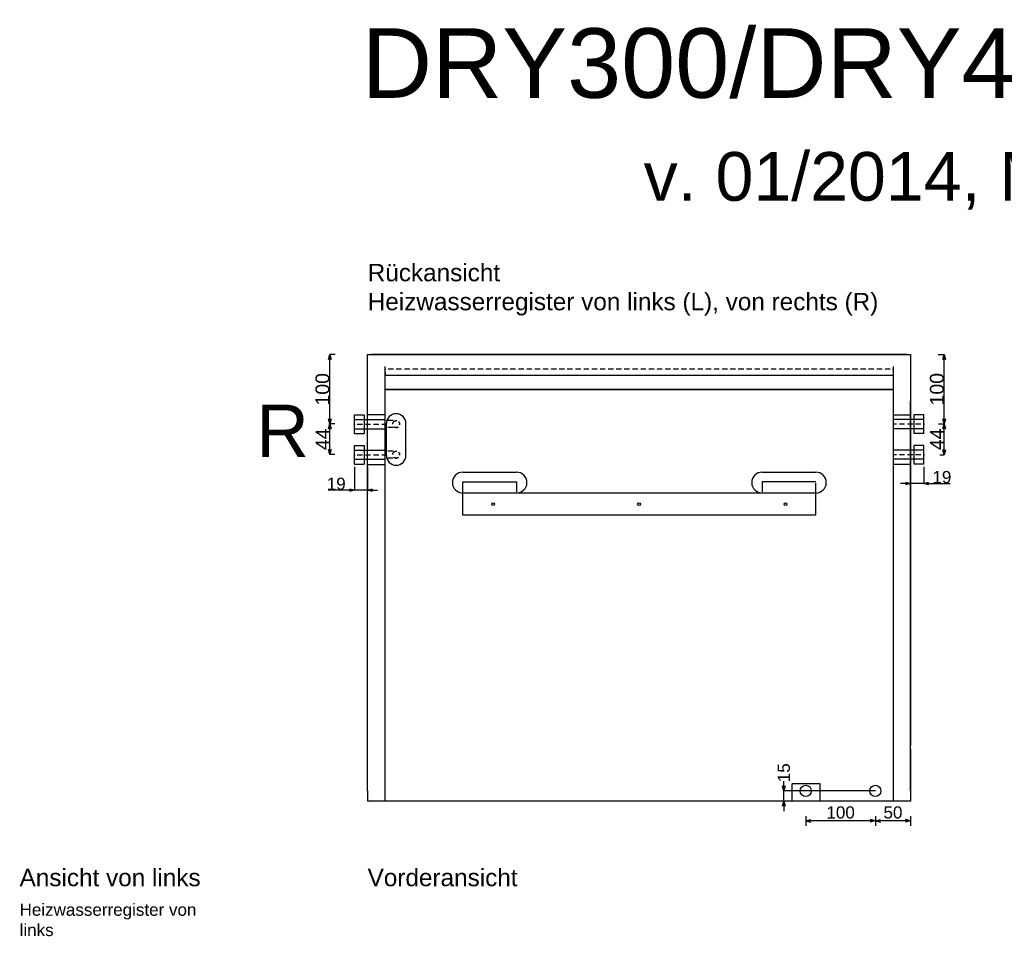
# Model space of a CAD drawing. Extents: x -700 to 2529, y -660 to 2065.
# Tile 4 of 5: x -500 to 915, y 748 to 2065. Entities that reach past the tile are written whole.
import ezdxf

# ---------------------------------------------------------------- set-up
doc = ezdxf.new("R2010")
doc.units = 0
doc.header["$MEASUREMENT"] = 0
doc.linetypes.add('Achse', pattern=[11.5, 0, -4, 7.5, 0])
doc.linetypes.add('Hidden Line', pattern=[19.5611, 14.1111, -5.45])
for name, color, linetype in [('Desky', 7, 'Continuous'), ('Kóty délkové', 7, 'Continuous'), ('Nábytek a zařízení', 7, 'Continuous'), ('Oblouky a kružnice', 7, 'Continuous'), ('Střechy', 7, 'Continuous'), ('Textové bloky', 7, 'Continuous'), ('Zdi', 7, 'Continuous'), ('Čáry', 7, 'Continuous')]:
    doc.layers.add(name, color=color, linetype=linetype)
doc.styles.add('GENERATED_STYLE_1', font='ARIAL.ttf')
doc.dimstyles.new('Dimstyle_4D6', dxfattribs={"dimtxt": 17.5, "dimasz": 7.125, "dimexe": 0.18, "dimexo": 0, "dimgap": 0.09, "dimtad": 1, "dimdec": 0, "dimzin": 0, "dimdsep": 46, "dimtxsty": 'GENERATED_STYLE_1', "dimblk": 'ARROWHEAD_3', "dimblk1": 'ARROWHEAD_3', "dimblk2": 'ARROWHEAD_3', "dimcen": 0.09, "dimclrd": 7, "dimclre": 7, "dimclrt": 7, "dimazin": 0, "dimtfac": 1, "dimtdec": 4, "dimtmove": 0, "dimatfit": 0, "dimfxl": 1, "dimtolj": 1, "dimtzin": 0, "dimarcsym": 0})
doc.dimstyles.new('Peter', dxfattribs={"dimtxt": 20, "dimasz": 7.125, "dimexe": 0.18, "dimexo": 0, "dimgap": 0.09, "dimtad": 1, "dimdec": 0, "dimzin": 0, "dimdsep": 46, "dimtxsty": 'GENERATED_STYLE_1', "dimblk": 'ARROWHEAD_3', "dimblk1": 'ARROWHEAD_3', "dimblk2": 'ARROWHEAD_3', "dimcen": 0.09, "dimclrd": 7, "dimclre": 7, "dimclrt": 7, "dimazin": 0, "dimtfac": 1, "dimtdec": 4, "dimtmove": 0, "dimatfit": 0, "dimfxl": 1, "dimtolj": 1, "dimtzin": 0, "dimarcsym": 0})

# ---------------------------------------------------------------- blocks, each defined once
blk = doc.blocks.new('ARROWHEAD_3')
at = {"color": 0, "linetype": 'Continuous'}
blk.add_line((0, 0), (-1, 0), dxfattribs=at)
blk.add_lwpolyline([(-1, 0.2679), (0, 0), (-1, -0.2679)], dxfattribs=at)
blk = doc.blocks.new('*D178')
at = {"layer": 'Defpoints', "color": 0}
for p in [(-19, 1422.5), (0, 1422.5), (-19, 1389.1)]:
    blk.add_point(p, dxfattribs=at)
at = {"layer": 'Kóty délkové', "color": 7, "linetype": 'Continuous', "lineweight": -2}
for p, q in [((-19, 1422.5), (-19, 1389)), ((0, 1422.5), (0, 1389)), ((-19, 1389.1), (-56.9, 1389.1)), ((-19, 1389.1), (-33.2, 1389.1)), ((0, 1389.1), (-19, 1389.1)), ((0, 1389.1), (14.3, 1389.1))]:
    blk.add_line(p, q, dxfattribs=at)
at = {"layer": 'Kóty délkové', "color": 7, "lineweight": -2, "xscale": 7.124999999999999, "yscale": 7.124999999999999, "zscale": 7.124999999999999}
blk.add_blockref('ARROWHEAD_3', (-19, 1389.1), dxfattribs=at)
at = {"layer": 'Kóty délkové', "color": 7, "lineweight": -2, "xscale": 7.124999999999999, "yscale": 7.124999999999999, "zscale": 7.124999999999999, "rotation": 180}
blk.add_blockref('ARROWHEAD_3', (0, 1389.1), dxfattribs=at)
at = {"layer": 'Kóty délkové', "color": 7, "linetype": 'Continuous', "insert": (-45.1, 1398.2), "char_height": 17.5, "attachment_point": 5, "style": 'GENERATED_STYLE_1'}
blk.add_mtext('\\A1;19', dxfattribs=at)
blk = doc.blocks.new('*D179')
at = {"layer": 'Defpoints', "color": 0}
for p in [(780, 1584), (799, 1422.5), (780, 1398.7)]:
    blk.add_point(p, dxfattribs=at)
at = {"layer": 'Kóty délkové', "color": 7, "linetype": 'Continuous', "lineweight": -2}
for p, q in [((780, 1584), (780, 1398.6)), ((799, 1422.5), (799, 1398.6)), ((780, 1398.7), (765.8, 1398.7)), ((799, 1398.7), (780, 1398.7)), ((799, 1398.7), (836.9, 1398.7)), ((799, 1398.7), (813.3, 1398.7))]:
    blk.add_line(p, q, dxfattribs=at)
at = {"layer": 'Kóty délkové', "color": 7, "lineweight": -2, "xscale": 7.124999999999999, "yscale": 7.124999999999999, "zscale": 7.124999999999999}
blk.add_blockref('ARROWHEAD_3', (780, 1398.7), dxfattribs=at)
at = {"layer": 'Kóty délkové', "color": 7, "lineweight": -2, "xscale": 7.124999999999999, "yscale": 7.124999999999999, "zscale": 7.124999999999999, "rotation": 180}
blk.add_blockref('ARROWHEAD_3', (799, 1398.7), dxfattribs=at)
at = {"layer": 'Kóty délkové', "color": 7, "linetype": 'Continuous', "insert": (825.1, 1407.8), "char_height": 17.5, "attachment_point": 5, "style": 'GENERATED_STYLE_1'}
blk.add_mtext('\\A1;19', dxfattribs=at)
blk = doc.blocks.new('*D186')
at = {"layer": 'Defpoints', "color": 0}
for p in [(598.1, 957), (729.5, 957), (780, 942)]:
    blk.add_point(p, dxfattribs=at)
at = {"layer": 'Kóty délkové', "color": 7, "linetype": 'Continuous', "lineweight": -2}
for p, q in [((598.1, 964.1), (598.1, 971.2)), ((729.5, 957), (597.9, 957)), ((598.1, 942), (598.1, 957)), ((780, 942), (597.9, 942)), ((598.1, 942), (598.1, 927.7))]:
    blk.add_line(p, q, dxfattribs=at)
at = {"layer": 'Kóty délkové', "color": 7, "lineweight": -2, "xscale": 7.124999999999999, "yscale": 7.124999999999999, "zscale": 7.124999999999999}
for p, rotation in [((598.1, 957), 270), ((598.1, 942), 90)]:
    blk.add_blockref('ARROWHEAD_3', p, dxfattribs=dict(at, rotation=rotation))
at = {"layer": 'Kóty délkové', "color": 7, "linetype": 'Continuous', "insert": (598.1, 983.1), "char_height": 17.5, "attachment_point": 5, "rotation": 90, "style": 'GENERATED_STYLE_1'}
blk.add_mtext('\\A1;15', dxfattribs=at)
blk = doc.blocks.new('*D44')
at = {"layer": 'Kóty délkové', "color": 7, "linetype": 'Continuous'}
for p, q in [((10572.3, 3411.5), (10472.3, 3411.5)), ((10572.3, 3411.5), (10565, 3413.5)), ((10572.3, 3411.5), (10565, 3409.6)), ((10572.3, 3418.6), (10572.3, 3404.5)), ((10572.3, 3411.5), (10579.5, 3413.5)), ((10622.7, 3411.5), (10572.3, 3411.5)), ((10572.3, 3411.5), (10579.5, 3409.6)), ((10622.7, 3411.5), (10615.5, 3413.5)), ((10622.7, 3411.5), (10615.5, 3409.6)), ((10622.7, 3418.6), (10622.7, 3404.5))]:
    blk.add_line(p, q, dxfattribs=at)
at = {"layer": 'Kóty délkové', "color": 7, "style": 'GENERATED_STYLE_1', "oblique": 0}
blk.add_text('50', height=17.5, dxfattribs=at).set_placement((10584, 3415))
blk = doc.blocks.new('*D45')
at = {"layer": 'Kóty délkové', "color": 7, "linetype": 'Continuous'}
for p, q in [((10472.3, 3418.6), (10472.3, 3404.5)), ((10472.3, 3411.5), (10479.5, 3413.5)), ((10572.3, 3411.5), (10472.3, 3411.5)), ((10472.3, 3411.5), (10479.5, 3409.6)), ((10572.3, 3411.5), (10565, 3413.5)), ((10572.3, 3411.5), (10565, 3409.6))]:
    blk.add_line(p, q, dxfattribs=at)
at = {"layer": 'Kóty délkové', "color": 7, "style": 'GENERATED_STYLE_1', "oblique": 0}
blk.add_text('100', height=17.5, dxfattribs=at).set_placement((10502, 3415))
blk = doc.blocks.new('*D246')
at = {"color": 7, "linetype": 'Continuous', "lineweight": -2}
for p, q in [((-46.4, 1584), (-54.6, 1584)), ((-54.5, 1491.4), (-54.5, 1576.9)), ((-47.3, 1484.3), (-54.6, 1484.3))]:
    blk.add_line(p, q, dxfattribs=at)
at = {"layer": 'Defpoints', "color": 0}
for p in [(-54.5, 1584), (-46.4, 1584), (-47.3, 1484.3)]:
    blk.add_point(p, dxfattribs=at)
at = {"color": 7, "lineweight": -2, "xscale": 7.124999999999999, "yscale": 7.124999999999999, "zscale": 7.124999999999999}
for p, rotation in [((-54.5, 1584), 90), ((-54.5, 1484.3), 270)]:
    blk.add_blockref('ARROWHEAD_3', p, dxfattribs=dict(at, rotation=rotation))
at = {"color": 7, "linetype": 'Continuous', "lineweight": 0, "insert": (-64.8, 1534.1), "char_height": 20, "attachment_point": 5, "rotation": 90, "style": 'GENERATED_STYLE_1'}
blk.add_mtext('\\A1;100', dxfattribs=at)
blk = doc.blocks.new('*D247')
at = {"color": 7, "linetype": 'Continuous', "lineweight": -2}
for p, q in [((-47.3, 1484.3), (-54.6, 1484.3)), ((-54.5, 1447.3), (-54.5, 1477.2)), ((-47.3, 1440.2), (-54.6, 1440.2))]:
    blk.add_line(p, q, dxfattribs=at)
at = {"layer": 'Defpoints', "color": 0}
for p in [(-54.5, 1484.3), (-47.3, 1484.3), (-47.3, 1440.2)]:
    blk.add_point(p, dxfattribs=at)
at = {"color": 7, "lineweight": -2, "xscale": 7.124999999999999, "yscale": 7.124999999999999, "zscale": 7.124999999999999}
for p, rotation in [((-54.5, 1484.3), 90), ((-54.5, 1440.2), 270)]:
    blk.add_blockref('ARROWHEAD_3', p, dxfattribs=dict(at, rotation=rotation))
at = {"color": 7, "linetype": 'Continuous', "lineweight": 0, "insert": (-64.6, 1462.2), "char_height": 20, "attachment_point": 5, "rotation": 90, "style": 'GENERATED_STYLE_1'}
blk.add_mtext('\\A1;44', dxfattribs=at)
blk = doc.blocks.new('*D251')
at = {"color": 7, "linetype": 'Continuous', "lineweight": -2}
for p, q in [((819.9, 1584), (828.5, 1584)), ((828.3, 1491.5), (828.3, 1576.9)), ((820.2, 1484.3), (828.5, 1484.3))]:
    blk.add_line(p, q, dxfattribs=at)
at = {"layer": 'Defpoints', "color": 0}
for p in [(819.9, 1584), (828.3, 1584), (820.2, 1484.3)]:
    blk.add_point(p, dxfattribs=at)
at = {"color": 7, "lineweight": -2, "xscale": 7.124999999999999, "yscale": 7.124999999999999, "zscale": 7.124999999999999}
for p, rotation in [((828.3, 1584), 90), ((828.3, 1484.3), 270)]:
    blk.add_blockref('ARROWHEAD_3', p, dxfattribs=dict(at, rotation=rotation))
at = {"color": 7, "linetype": 'Continuous', "lineweight": 0, "insert": (818, 1534.2), "char_height": 20, "attachment_point": 5, "rotation": 90, "style": 'GENERATED_STYLE_1'}
blk.add_mtext('\\A1;100', dxfattribs=at)
blk = doc.blocks.new('*D252')
at = {"color": 7, "linetype": 'Continuous', "lineweight": -2}
for p, q in [((828.5, 1484.3), (828.1, 1484.3)), ((828.3, 1447.2), (828.3, 1477.2)), ((822.1, 1440), (828.5, 1440))]:
    blk.add_line(p, q, dxfattribs=at)
at = {"layer": 'Defpoints', "color": 0}
for p in [(828.3, 1484.3), (828.5, 1484.3), (822.1, 1440)]:
    blk.add_point(p, dxfattribs=at)
at = {"color": 7, "lineweight": -2, "xscale": 7.124999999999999, "yscale": 7.124999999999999, "zscale": 7.124999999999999}
for p, rotation in [((828.3, 1484.3), 90), ((828.3, 1440), 270)]:
    blk.add_blockref('ARROWHEAD_3', p, dxfattribs=dict(at, rotation=rotation))
at = {"color": 7, "linetype": 'Continuous', "lineweight": 0, "insert": (818.2, 1462.2), "char_height": 20, "attachment_point": 5, "rotation": 90, "style": 'GENERATED_STYLE_1'}
blk.add_mtext('\\A1;44', dxfattribs=at)
blk = doc.blocks.new('DIM_24', base_point=(10572.3, 3411.5))
at = {"layer": 'Kóty délkové', "color": 7, "linetype": 'Continuous'}
dim = blk.add_linear_dim(base=(10572.3, 3411.5), p1=(10622.7, 3439.8), p2=(10572.3, 3454.8), angle=180, dimstyle='Dimstyle_4D6', dxfattribs=at)
dim.commit()
dim.dimension.update_dxf_attribs({"geometry": '*D44', "text_midpoint": (10590.8, 3423.8)})
dim = blk.add_aligned_dim(p1=(10572.3, 3454.8), p2=(10472.3, 3454.8), distance=43.2, dimstyle='Dimstyle_4D6', dxfattribs=at)
dim.commit()
dim.dimension.update_dxf_attribs({"geometry": '*D45', "text_midpoint": (10508.8, 3423.8)})

msp = doc.modelspace()

# ---------------------------------------------------------------- linework, layer by layer
at = {"layer": 'Desky', "color": 7, "linetype": 'Continuous'}
for p, q in [((775, 1584), (5, 1584)), ((755, 1554), (25, 1554)), ((755, 1534), (25, 1534)), ((0, 957), (0, 962)), ((780, 957), (780, 962))]:
    msp.add_line(p, q, dxfattribs=at)
at = {"layer": 'Desky', "color": 7, "linetype": 'Achse'}
msp.add_line((755, 1563), (25, 1563), dxfattribs=at)
at = {"layer": 'Nábytek a zařízení', "color": 7, "linetype": 'Continuous'}
for p, q in [((605.4, 942), (605, 942)), ((606.5, 942), (605.4, 942)), ((608.3, 942), (606.5, 942)), ((610.8, 942), (608.3, 942)), ((613.9, 942), (610.8, 942)), ((617.5, 942), (613.9, 942)), ((621.4, 942), (617.5, 942)), ((625.7, 942), (621.4, 942)), ((630, 942), (625.7, 942)), ((634.3, 942), (630, 942)), ((638.6, 942), (634.3, 942)), ((642.5, 942), (638.6, 942)), ((646.1, 942), (642.5, 942)), ((649.2, 942), (646.1, 942)), ((651.7, 942), (649.2, 942)), ((653.5, 942), (651.7, 942)), ((654.6, 942), (653.5, 942)), ((655, 942), (654.6, 942))]:
    msp.add_line(p, q, dxfattribs=at)
at = {"layer": 'Oblouky a kružnice', "color": 1, "linetype": 'Achse'}
for centre in [(41, 1484), (41, 1440.2)]:
    msp.add_circle(centre, 5, dxfattribs=at)
at = {"layer": 'Oblouky a kružnice', "color": 7, "linetype": 'Continuous'}
for centre, radius in [((180.4, 1369), 2), ((390, 1369), 2), ((600.4, 1369), 2), ((629.5, 957), 8), ((729.5, 957), 8)]:
    msp.add_circle(centre, radius, dxfattribs=at)
for centre, radius, start, end in [((41, 1485), 14, 0, 180), ((41, 1439), 14, 180, 0), ((136.9, 1400), 15, 90, 270), ((213.9, 1400), 15, 270, 90), ((566.9, 1400), 15, 90, 270), ((643.9, 1400), 15, 270, 90)]:
    msp.add_arc(centre, radius, start, end, dxfattribs=at)
at = {"layer": 'Střechy', "color": 7, "linetype": 'Continuous'}
for p, q in [((0, 1584), (780, 1584)), ((780, 1584), (780, 1517)), ((0, 1509.9), (0, 1517)), ((780, 1509.9), (780, 1517)), ((780, 1509.9), (780, 1517))]:
    msp.add_line(p, q, dxfattribs=at)
at = {"layer": 'Zdi', "color": 7, "linetype": 'Continuous'}
for p, q in [((0, 1022), (0, 1584)), ((0, 1584), (5, 1584)), ((25, 1584), (755, 1584)), ((775, 1584), (780, 1584)), ((25, 942), (25, 1567)), ((755, 1567), (755, 942)), ((25, 1534), (755, 1534)), ((780, 1517), (780, 1022)), ((0, 962), (0, 1509.9)), ((780, 962), (780, 1509.9)), ((0, 957), (0, 1017)), ((780, 1017), (780, 957)), ((0, 957), (0, 942)), ((780, 957), (780, 942)), ((25, 942), (0, 942)), ((605, 942), (25, 942)), ((755, 942), (655, 942)), ((780, 942), (755, 942))]:
    msp.add_line(p, q, dxfattribs=at)
at = {"layer": 'Čáry', "color": 7, "linetype": 'Achse'}
for p, q in [((25, 1563), (25, 1554)), ((755, 1563), (755, 1554))]:
    msp.add_line(p, q, dxfattribs=at)
at = {"layer": 'Čáry', "color": 1, "linetype": 'Continuous'}
for p, q in [((-19, 1470.5), (-19, 1497.5)), ((-19, 1497.5), (-5, 1497.5)), ((-19, 1490.5), (25, 1490.5)), ((-5, 1497.5), (-5, 1470.5)), ((799, 1490.5), (755, 1490.5)), ((799, 1497.5), (785, 1497.5)), ((785, 1497.5), (785, 1470.5)), ((799, 1470.5), (799, 1497.5)), ((-19, 1477.5), (25, 1477.5)), ((799, 1477.5), (755, 1477.5)), ((-19, 1470.5), (-5, 1470.5)), ((799, 1470.5), (785, 1470.5)), ((-19, 1426.5), (-19, 1453.5)), ((-19, 1453.5), (-5, 1453.5)), ((-19, 1446.5), (25, 1446.5)), ((-5, 1453.5), (-5, 1426.5)), ((799, 1446.5), (755, 1446.5)), ((799, 1453.5), (785, 1453.5)), ((785, 1453.5), (785, 1426.5)), ((799, 1426.5), (799, 1453.5)), ((-19, 1433.5), (25, 1433.5)), ((799, 1433.5), (755, 1433.5)), ((-19, 1426.5), (-5, 1426.5)), ((799, 1426.5), (785, 1426.5))]:
    msp.add_line(p, q, dxfattribs=at)
at = {"layer": 'Čáry', "color": 7, "linetype": 'Continuous'}
for p, q in [((25, 1497.5), (0, 1497.5)), ((755, 1497.5), (780, 1497.5)), ((27, 1439), (27, 1485)), ((55, 1439), (55, 1485)), ((25, 1425.5), (0, 1425.5)), ((136.9, 1415), (214, 1415)), ((566.9, 1415), (644, 1415)), ((755, 1426.5), (780, 1426.5)), ((136.9, 1401), (213.9, 1401)), ((136.9, 1353), (136.9, 1401)), ((643.9, 1401), (566.9, 1401)), ((643.9, 1385), (136.9, 1385)), ((643.9, 1353), (643.9, 1385)), ((643.9, 1353), (136.9, 1353)), ((610, 942), (610, 967)), ((650, 967), (610, 967)), ((650, 942), (650, 967))]:
    msp.add_line(p, q, dxfattribs=at)
at = {"layer": 'Čáry', "color": 1, "linetype": 'Achse'}
for p, q in [((41, 1489), (25, 1489)), ((-19, 1484), (25, 1484)), ((41, 1479), (25, 1479)), ((799, 1484), (755, 1484)), ((41, 1445.2), (25, 1445.2)), ((-19, 1440), (25, 1440)), ((41, 1435.2), (25, 1435.2)), ((799, 1440), (755, 1440))]:
    msp.add_line(p, q, dxfattribs=at)
at = {"layer": 'Čáry', "color": 7, "linetype": 'Hidden Line'}
for p, q in [((213.9, 1401), (213.9, 1385)), ((566.9, 1401), (566.9, 1385)), ((643.9, 1385), (643.9, 1401))]:
    msp.add_line(p, q, dxfattribs=at)

# ---------------------------------------------------------------- block references
at = {"layer": 'Kóty délkové', "color": 7, "linetype": 'Continuous'}
msp.add_blockref('DIM_24', (729.5, 913.8), dxfattribs=at)

# ---------------------------------------------------------------- texts
at = {"layer": 'Textové bloky', "color": 7, "style": 'GENERATED_STYLE_1'}
for s, insert, char_height, width, attachment_point in [('{DRY300/DRY400 Metal, Silver}', (942.7, 1993.6), 100, 3018.994, 5), ('{v. 01/2014, Microwell Ltd.}', (951, 1833.5), 70, 3005.141, 5), ('{Rückansicht\\PHeizwasserregister von links (L), von rechts (R)}', (0.2, 1714.3), 25, 1107.706, 1), ('{\\C1;R}', (-160, 1512), 75, 291.06, 1), ('{Ansicht von links}', (-500, 845), 25, 436.226, 1), ('{Vorderansicht}', (0, 845), 25, 291.06, 1), ('{Heizwasserregister von links}', (-500, 795), 17.5, 255.516, 1)]:
    msp.add_mtext(s, dxfattribs=dict(at, insert=insert, char_height=char_height, width=width, attachment_point=attachment_point))

# ---------------------------------------------------------------- dimensions: what is measured, and where the dimension line sits
at = {"linetype": 'Continuous', "lineweight": 0}
for base, p1, p2, picture, middle in [((-54.5, 1584), (-47.3, 1484.3), (-46.4, 1584), '*D246', (-64.8, 1534.1)), ((828.3, 1584), (820.2, 1484.3), (819.9, 1584), '*D251', (818, 1534.2)), ((-54.5, 1484.3), (-47.3, 1440.2), (-47.3, 1484.3), '*D247', (-64.6, 1462.2)), ((828.3, 1484.3), (822.1, 1440), (828.5, 1484.3), '*D252', (818.2, 1462.2))]:
    dim = msp.add_linear_dim(base=base, p1=p1, p2=p2, angle=90, dimstyle='Peter', dxfattribs=at)
    dim.commit()
    dim.dimension.update_dxf_attribs({"geometry": picture, "text_midpoint": middle})
at = {"layer": 'Kóty délkové', "color": 7, "linetype": 'Continuous'}
for base, p1, p2, picture, middle, dimtype in [((780, 1398.7), (799, 1422.5), (780, 1584), '*D179', (825.1, 1398.7), 160), ((-19, 1389.1), (0, 1422.5), (-19, 1422.5), '*D178', (-45.1, 1389.1), 161)]:
    dim = msp.add_linear_dim(base=base, p1=p1, p2=p2, angle=180, dimstyle='Dimstyle_4D6', dxfattribs=at)
    dim.commit()
    dim.dimension.update_dxf_attribs({"geometry": picture, "text_midpoint": middle, "dimtype": dimtype})
dim = msp.add_linear_dim(base=(598.1, 957), p1=(780, 942), p2=(729.5, 957), angle=90, dimstyle='Dimstyle_4D6', dxfattribs=at)
dim.commit()
dim.dimension.update_dxf_attribs({"geometry": '*D186', "text_midpoint": (598.1, 983.1), "text_rotation": 90})

doc.saveas('drawing.dxf')
